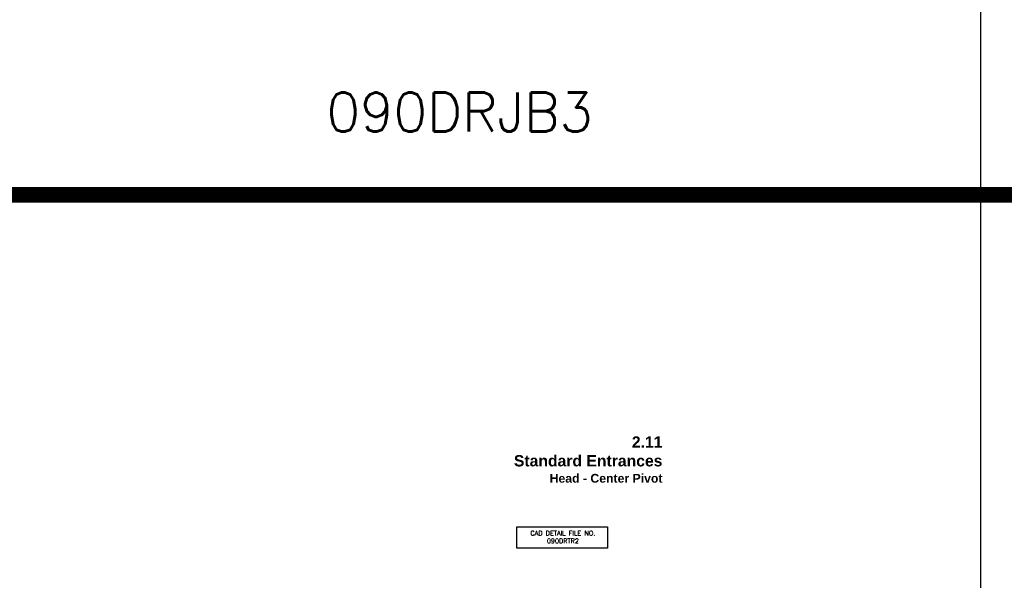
# Model space of a CAD drawing. Extents: x 0 to 123, y 0 to 90.
# Tile 56 of 59: x 92 to 107, y 69 to 78. Entities that reach past the tile are written whole.
import ezdxf

# ---------------------------------------------------------------- set-up
doc = ezdxf.new("R2010")
doc.units = 0
doc.header["$MEASUREMENT"] = 0
doc.layers.add('R-ANNO-TEXT', color=6, linetype='CONTINUOUS')
doc.layers.add('TITLE', color=7, linetype='CONTINUOUS')
doc.styles.get("Standard").update_dxf_attribs({"font": 'simplex'})

msp = doc.modelspace()

# ---------------------------------------------------------------- linework, layer by layer
at = {"layer": 'R-ANNO-TEXT'}
msp.add_lwpolyline([(99.4925798, 69.5768952), (100.9440597, 69.5768952), (100.9440597, 69.2348324), (99.4925798, 69.2348324)], close=True, dxfattribs=at)
at = {"layer": 'TITLE'}
msp.add_line((106.9080005, 89.8789502), (106.9080005, 14.8789502), dxfattribs=at)
at = {"layer": 'TITLE', "const_width": 0.25}
msp.add_lwpolyline([(0.25, 74.8789502), (122.9080005, 74.8789502)], dxfattribs=at)

# ---------------------------------------------------------------- texts
at = {"layer": 'R-ANNO-TEXT', "insert": (100.2292621, 69.5113124), "char_height": 0.075, "width": 1.875, "attachment_point": 2}
msp.add_mtext('CAD DETAIL FILE NO.\\P090DRTR2', dxfattribs=at)
at = {"layer": 'TITLE'}
msp.add_text('090DRJB3', height=0.625, dxfattribs=at).set_placement((96.4501701, 75.8917958))
at = {"layer": 'TITLE', "insert": (101.8212913, 71.0204096, 6.2106922), "char_height": 0.18, "width": 7.44, "attachment_point": 3}
msp.add_mtext('{\\fArial|b1|i0|c0|p34;2.11\\PStandard Entrances\\P\\H0.7778x;Head - Center Pivot}', dxfattribs=at)

doc.saveas('drawing.dxf')
